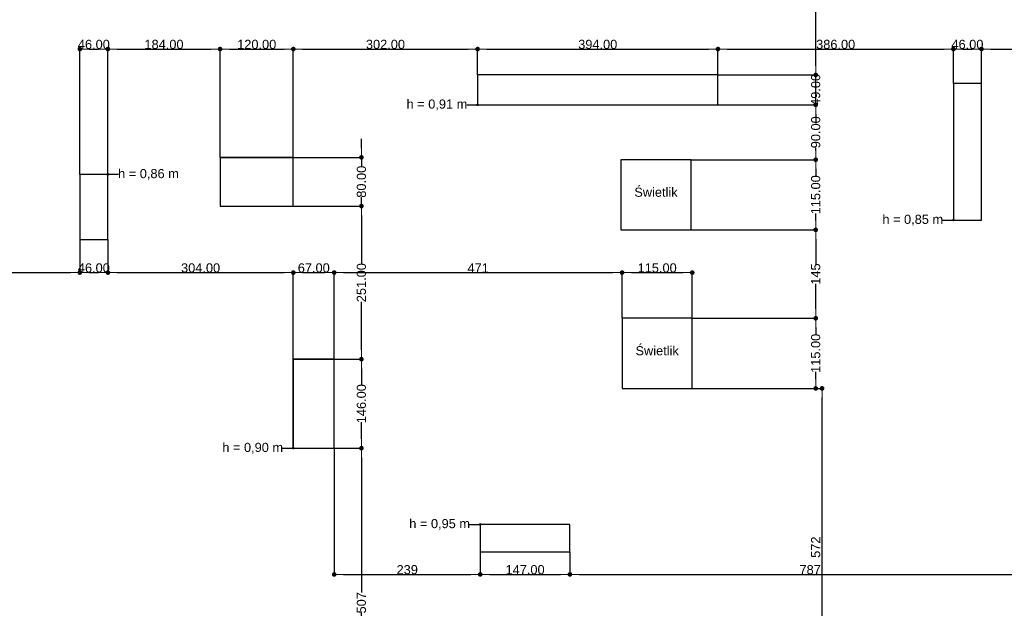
# Model space of a CAD drawing. Header units: millimetres. Extents: x -175445 to -20415, y -559200 to 231527.
# Tile 82 of 256: x -110521 to -94381, y -239419 to -229765. Entities that reach past the tile are written whole.
import ezdxf

# ---------------------------------------------------------------- set-up
doc = ezdxf.new("R2010")
doc.units = ezdxf.units.MM
doc.header["$MEASUREMENT"] = 0
doc.linetypes.add('Wipeout_Contour', pattern=[1000, 0, -1000])
for name, color, linetype in [('Linia', 7, 'Continuous'), ('Słup', 7, 'Continuous'), ('Tekst', 7, 'Continuous'), ('Wymiary', 9, 'Continuous')]:
    doc.layers.add(name, color=color, linetype=linetype)
doc.styles.add('Arial', font='txt')
doc.styles.add('Times new roman', font='txt')
doc.dimstyles.new('GENERATED_STYLE__1', dxfattribs={"dimtxt": 150, "dimasz": 152, "dimexe": 0.18, "dimexo": 0, "dimgap": 0.09, "dimtad": 1, "dimtih": 1, "dimtoh": 1, "dimlfac": 0.1, "dimzin": 0, "dimdsep": 46, "dimtxsty": 'Arial', "dimblk": 'ARROWHEAD_11', "dimblk1": 'ARROWHEAD_11', "dimblk2": 'ARROWHEAD_11', "dimcen": 0.09, "dimclrd": 256, "dimclre": 256, "dimclrt": 256, "dimazin": 0, "dimtfac": 1, "dimtdec": 4, "dimtmove": 0, "dimatfit": 3, "dimfxl": 1, "dimtolj": 1, "dimtzin": 0, "dimarcsym": 0})
doc.dimstyles.new('GENERATED_STYLE__2', dxfattribs={"dimtxt": 150, "dimasz": 152, "dimexe": 0.18, "dimexo": 0, "dimgap": 0.09, "dimtad": 1, "dimlfac": 0.1, "dimzin": 0, "dimdsep": 46, "dimtxsty": 'Arial', "dimblk": 'ARROWHEAD_11', "dimblk1": 'ARROWHEAD_11', "dimblk2": 'ARROWHEAD_11', "dimcen": 0.09, "dimclrd": 256, "dimclre": 256, "dimclrt": 256, "dimazin": 0, "dimtfac": 1, "dimtdec": 4, "dimtmove": 0, "dimatfit": 3, "dimfxl": 1, "dimtolj": 1, "dimtzin": 0, "dimarcsym": 0})
doc.dimstyles.new('GENERATED_STYLE__3', dxfattribs={"dimtxt": 150, "dimasz": 152, "dimexe": 0.18, "dimexo": 0, "dimgap": 0.09, "dimtad": 1, "dimlfac": 0.1, "dimzin": 0, "dimdsep": 46, "dimtxsty": 'Arial', "dimblk": 'ARROWHEAD_11', "dimblk1": 'ARROWHEAD_11', "dimblk2": 'ARROWHEAD_11', "dimcen": 0.09, "dimclrd": 114, "dimclre": 114, "dimclrt": 114, "dimazin": 0, "dimtfac": 1, "dimtdec": 4, "dimtmove": 2, "dimatfit": 3, "dimfxl": 1, "dimtolj": 1, "dimtzin": 0, "dimarcsym": 0})

# ---------------------------------------------------------------- blocks, each defined once
blk = doc.blocks.new('ARROWHEAD_11')
at = {"color": 0, "linetype": 'Continuous', "lineweight": 0}
blk.add_line((0, 0), (-1, 0), dxfattribs=at)
at = {"color": 0, "linetype": 'Continuous', "lineweight": 0, "const_width": 0.25, "flags": 128}
blk.add_lwpolyline([(-0.125, 0, 1), (0.125, 0, 1)], format="xyb", close=True, dxfattribs=at)
blk = doc.blocks.new('*D4026')
at = {"layer": 'Defpoints', "color": 0}
for p in [(-105365, -236793), (-102971, -238492), (-102971, -238863)]:
    blk.add_point(p, dxfattribs=at)
at = {"layer": 'Wymiary', "lineweight": -2}
for p, q in [((-105365, -236793), (-105365, -238863)), ((-102971, -238492), (-102971, -238863)), ((-105213, -238863), (-103123, -238863))]:
    blk.add_line(p, q, dxfattribs=at)
at = {"layer": 'Wymiary', "lineweight": -2, "xscale": 152, "yscale": 152, "zscale": 152, "rotation": 180}
blk.add_blockref('ARROWHEAD_11', (-105365, -238863), dxfattribs=at)
at = {"layer": 'Wymiary', "lineweight": -2, "xscale": 152, "yscale": 152, "zscale": 152}
blk.add_blockref('ARROWHEAD_11', (-102971, -238863), dxfattribs=at)
at = {"layer": 'Wymiary', "lineweight": 13, "insert": (-104168, -238786), "char_height": 150, "attachment_point": 5, "style": 'Arial'}
blk.add_mtext('\\A1;239', dxfattribs=at)
blk = doc.blocks.new('*D4027')
at = {"layer": 'Defpoints', "color": 0}
for p in [(-102971, -238492), (-101501, -238492), (-101501, -238863)]:
    blk.add_point(p, dxfattribs=at)
at = {"layer": 'Wymiary', "lineweight": -2}
for p, q in [((-102971, -238492), (-102971, -238863)), ((-101501, -238492), (-101501, -238863)), ((-102819, -238863), (-101653, -238863))]:
    blk.add_line(p, q, dxfattribs=at)
at = {"layer": 'Wymiary', "lineweight": -2, "xscale": 152, "yscale": 152, "zscale": 152, "rotation": 180}
blk.add_blockref('ARROWHEAD_11', (-102971, -238863), dxfattribs=at)
at = {"layer": 'Wymiary', "lineweight": -2, "xscale": 152, "yscale": 152, "zscale": 152}
blk.add_blockref('ARROWHEAD_11', (-101501, -238863), dxfattribs=at)
at = {"layer": 'Wymiary', "lineweight": 13, "insert": (-102236, -238786), "char_height": 150, "attachment_point": 5, "style": 'Arial'}
blk.add_mtext('\\A1;147.00', dxfattribs=at)
blk = doc.blocks.new('*D4028')
at = {"layer": 'Defpoints', "color": 0}
for p in [(-93625, -237942), (-101501, -238492), (-93625, -238863)]:
    blk.add_point(p, dxfattribs=at)
at = {"layer": 'Wymiary', "lineweight": -2}
for p, q in [((-93625, -237942), (-93625, -238863)), ((-101501, -238492), (-101501, -238863)), ((-101349, -238863), (-93777, -238863))]:
    blk.add_line(p, q, dxfattribs=at)
at = {"layer": 'Wymiary', "lineweight": -2, "xscale": 152, "yscale": 152, "zscale": 152, "rotation": 180}
blk.add_blockref('ARROWHEAD_11', (-101501, -238863), dxfattribs=at)
at = {"layer": 'Wymiary', "lineweight": -2, "xscale": 152, "yscale": 152, "zscale": 152}
blk.add_blockref('ARROWHEAD_11', (-93625, -238863), dxfattribs=at)
at = {"layer": 'Wymiary', "lineweight": 13, "insert": (-97563, -238786), "char_height": 150, "attachment_point": 5, "style": 'Arial'}
blk.add_mtext('\\A1;787', dxfattribs=at)
blk = doc.blocks.new('*D4041')
at = {"layer": 'Defpoints', "color": 0}
for p in [(-106035, -236793), (-104919, -236793), (-106165, -241862)]:
    blk.add_point(p, dxfattribs=at)
at = {"layer": 'Wymiary', "lineweight": -2}
for p, q in [((-106035, -236793), (-104919, -236793)), ((-104919, -236945), (-104919, -239162)), ((-104919, -241710), (-104919, -239493)), ((-106165, -241862), (-104919, -241862))]:
    blk.add_line(p, q, dxfattribs=at)
at = {"layer": 'Wymiary', "lineweight": -2, "xscale": 152, "yscale": 152, "zscale": 152}
for p, rotation in [((-104919, -236793), 90), ((-104919, -241862), 270)]:
    blk.add_blockref('ARROWHEAD_11', p, dxfattribs=dict(at, rotation=rotation))
at = {"layer": 'Wymiary', "lineweight": 13, "insert": (-104919, -239328), "char_height": 150, "attachment_point": 5, "rotation": 90, "style": 'Arial'}
blk.add_mtext('\\A1;507', dxfattribs=at)
blk = doc.blocks.new('*D4042')
at = {"layer": 'Defpoints', "color": 0}
for p in [(-106035, -235333), (-104919, -235333), (-106035, -236793)]:
    blk.add_point(p, dxfattribs=at)
at = {"layer": 'Wymiary', "lineweight": -2}
for p, q in [((-106035, -235333), (-104919, -235333)), ((-104919, -235485), (-104919, -235759)), ((-104919, -236641), (-104919, -236367)), ((-106035, -236793), (-104919, -236793))]:
    blk.add_line(p, q, dxfattribs=at)
at = {"layer": 'Wymiary', "lineweight": -2, "xscale": 152, "yscale": 152, "zscale": 152}
for p, rotation in [((-104919, -235333), 90), ((-104919, -236793), 270)]:
    blk.add_blockref('ARROWHEAD_11', p, dxfattribs=dict(at, rotation=rotation))
at = {"layer": 'Wymiary', "lineweight": 13, "insert": (-104919, -236063), "char_height": 150, "attachment_point": 5, "rotation": 90, "style": 'Arial'}
blk.add_mtext('\\A1;146.00', dxfattribs=at)
blk = doc.blocks.new('*D4043')
at = {"layer": 'Defpoints', "color": 0}
for p in [(-107235, -232823), (-104919, -232823), (-106035, -235333)]:
    blk.add_point(p, dxfattribs=at)
at = {"layer": 'Wymiary', "lineweight": -2}
for p, q in [((-107235, -232823), (-104919, -232823)), ((-104919, -232975), (-104919, -233765)), ((-104919, -235181), (-104919, -234390)), ((-106035, -235333), (-104919, -235333))]:
    blk.add_line(p, q, dxfattribs=at)
at = {"layer": 'Wymiary', "lineweight": -2, "xscale": 152, "yscale": 152, "zscale": 152}
for p, rotation in [((-104919, -232823), 90), ((-104919, -235333), 270)]:
    blk.add_blockref('ARROWHEAD_11', p, dxfattribs=dict(at, rotation=rotation))
at = {"layer": 'Wymiary', "lineweight": 13, "insert": (-104919, -234078), "char_height": 150, "attachment_point": 5, "rotation": 90, "style": 'Arial'}
blk.add_mtext('\\A1;251.00', dxfattribs=at)
blk = doc.blocks.new('*D4044')
at = {"layer": 'Defpoints', "color": 0}
for p in [(-107235, -232023), (-104919, -232023), (-107235, -232823)]:
    blk.add_point(p, dxfattribs=at)
at = {"layer": 'Wymiary', "lineweight": -2}
for p, q in [((-104919, -231871), (-104919, -231719)), ((-107235, -232023), (-104919, -232023)), ((-104919, -232023), (-104919, -232170)), ((-104919, -232823), (-104919, -232676)), ((-107235, -232823), (-104919, -232823)), ((-104919, -232975), (-104919, -233127))]:
    blk.add_line(p, q, dxfattribs=at)
at = {"layer": 'Wymiary', "lineweight": -2, "xscale": 152, "yscale": 152, "zscale": 152}
for p, rotation in [((-104919, -232023), 270), ((-104919, -232823), 90)]:
    blk.add_blockref('ARROWHEAD_11', p, dxfattribs=dict(at, rotation=rotation))
at = {"layer": 'Wymiary', "lineweight": 13, "insert": (-104919, -232423), "char_height": 150, "attachment_point": 5, "rotation": 90, "style": 'Arial'}
blk.add_mtext('\\A1;80.00', dxfattribs=at)
blk = doc.blocks.new('*D4049')
at = {"layer": 'Defpoints', "color": 0}
for p in [(-99496, -235812), (-97367, -235812), (-99575, -241532)]:
    blk.add_point(p, dxfattribs=at)
at = {"layer": 'Wymiary', "color": 114, "lineweight": -2}
for p, q in [((-99496, -235812), (-97366, -235812)), ((-97367, -241380), (-97367, -235964)), ((-99575, -241532), (-97366, -241532))]:
    blk.add_line(p, q, dxfattribs=at)
at = {"layer": 'Wymiary', "color": 114, "lineweight": -2, "xscale": 152, "yscale": 152, "zscale": 152}
for p, rotation in [((-97367, -235812), 90), ((-97367, -241532), 270)]:
    blk.add_blockref('ARROWHEAD_11', p, dxfattribs=dict(at, rotation=rotation))
at = {"layer": 'Wymiary', "color": 114, "lineweight": 13, "insert": (-97472, -238416), "char_height": 150, "attachment_point": 5, "rotation": 90, "style": 'Arial'}
blk.add_mtext('\\A1;572', dxfattribs=at)
blk = doc.blocks.new('*D4050')
at = {"layer": 'Defpoints', "color": 0}
for p in [(-99496, -234662), (-97472, -234662), (-99496, -235812)]:
    blk.add_point(p, dxfattribs=at)
at = {"layer": 'Wymiary', "lineweight": -2}
for p, q in [((-99496, -234662), (-97471, -234662)), ((-97472, -234814), (-97472, -234933)), ((-97472, -235660), (-97472, -235542)), ((-99496, -235812), (-97471, -235812))]:
    blk.add_line(p, q, dxfattribs=at)
at = {"layer": 'Wymiary', "lineweight": -2, "xscale": 152, "yscale": 152, "zscale": 152}
for p, rotation in [((-97472, -234662), 90), ((-97472, -235812), 270)]:
    blk.add_blockref('ARROWHEAD_11', p, dxfattribs=dict(at, rotation=rotation))
at = {"layer": 'Wymiary', "lineweight": 13, "insert": (-97472, -235237), "char_height": 150, "attachment_point": 5, "rotation": 90, "style": 'Arial'}
blk.add_mtext('\\A1;115.00', dxfattribs=at)
blk = doc.blocks.new('*D4051')
at = {"layer": 'Defpoints', "color": 0}
for p in [(-99515, -233212), (-97472, -233212), (-99496, -234662)]:
    blk.add_point(p, dxfattribs=at)
at = {"layer": 'Wymiary', "lineweight": -2}
for p, q in [((-99515, -233212), (-97471, -233212)), ((-97472, -233364), (-97472, -233778)), ((-97472, -234510), (-97472, -234097)), ((-99496, -234662), (-97471, -234662))]:
    blk.add_line(p, q, dxfattribs=at)
at = {"layer": 'Wymiary', "lineweight": -2, "xscale": 152, "yscale": 152, "zscale": 152}
for p, rotation in [((-97472, -233212), 90), ((-97472, -234662), 270)]:
    blk.add_blockref('ARROWHEAD_11', p, dxfattribs=dict(at, rotation=rotation))
at = {"layer": 'Wymiary', "lineweight": 13, "insert": (-97472, -233937), "char_height": 150, "attachment_point": 5, "rotation": 90, "style": 'Arial'}
blk.add_mtext('\\A1;145', dxfattribs=at)
blk = doc.blocks.new('*D4052')
at = {"layer": 'Defpoints', "color": 0}
for p in [(-99515, -232062), (-97472, -232062), (-99515, -233212)]:
    blk.add_point(p, dxfattribs=at)
at = {"layer": 'Wymiary', "lineweight": -2}
for p, q in [((-99515, -232062), (-97471, -232062)), ((-97472, -232214), (-97472, -232333)), ((-97472, -233060), (-97472, -232942)), ((-99515, -233212), (-97471, -233212))]:
    blk.add_line(p, q, dxfattribs=at)
at = {"layer": 'Wymiary', "lineweight": -2, "xscale": 152, "yscale": 152, "zscale": 152}
for p, rotation in [((-97472, -232062), 90), ((-97472, -233212), 270)]:
    blk.add_blockref('ARROWHEAD_11', p, dxfattribs=dict(at, rotation=rotation))
at = {"layer": 'Wymiary', "lineweight": 13, "insert": (-97472, -232637), "char_height": 150, "attachment_point": 5, "rotation": 90, "style": 'Arial'}
blk.add_mtext('\\A1;115.00', dxfattribs=at)
blk = doc.blocks.new('*D4053')
at = {"layer": 'Defpoints', "color": 0}
for p in [(-99075, -231162), (-97472, -231162), (-99515, -232062)]:
    blk.add_point(p, dxfattribs=at)
at = {"layer": 'Wymiary', "lineweight": -2}
for p, q in [((-99075, -231162), (-97471, -231162)), ((-97472, -231314), (-97472, -231360)), ((-97472, -231910), (-97472, -231865)), ((-99515, -232062), (-97471, -232062))]:
    blk.add_line(p, q, dxfattribs=at)
at = {"layer": 'Wymiary', "lineweight": -2, "xscale": 152, "yscale": 152, "zscale": 152}
for p, rotation in [((-97472, -231162), 90), ((-97472, -232062), 270)]:
    blk.add_blockref('ARROWHEAD_11', p, dxfattribs=dict(at, rotation=rotation))
at = {"layer": 'Wymiary', "lineweight": 13, "insert": (-97472, -231612), "char_height": 150, "attachment_point": 5, "rotation": 90, "style": 'Arial'}
blk.add_mtext('\\A1;90.00', dxfattribs=at)
blk = doc.blocks.new('*D4054')
at = {"layer": 'Defpoints', "color": 0}
for p in [(-99075, -230672), (-97472, -230672), (-99075, -231162)]:
    blk.add_point(p, dxfattribs=at)
at = {"layer": 'Wymiary', "lineweight": -2}
for p, q in [((-97472, -230520), (-97472, -230368)), ((-99075, -230672), (-97471, -230672)), ((-97472, -231162), (-97472, -230672)), ((-99075, -231162), (-97471, -231162)), ((-97472, -231314), (-97472, -231466))]:
    blk.add_line(p, q, dxfattribs=at)
at = {"layer": 'Wymiary', "lineweight": -2, "xscale": 152, "yscale": 152, "zscale": 152}
for p, rotation in [((-97472, -230672), 270), ((-97472, -231162), 90)]:
    blk.add_blockref('ARROWHEAD_11', p, dxfattribs=dict(at, rotation=rotation))
at = {"layer": 'Wymiary', "lineweight": 13, "insert": (-97472, -230917), "char_height": 150, "attachment_point": 5, "rotation": 90, "style": 'Arial'}
blk.add_mtext('\\A1;49.00', dxfattribs=at)
blk = doc.blocks.new('*D4055')
at = {"layer": 'Defpoints', "color": 0}
for p in [(-97472, -224709), (-97337, -224709), (-99075, -230672)]:
    blk.add_point(p, dxfattribs=at)
at = {"layer": 'Wymiary', "lineweight": -2}
for p, q in [((-97337, -224709), (-97472, -224709)), ((-97472, -224861), (-97472, -227525)), ((-97472, -230520), (-97472, -227857)), ((-99075, -230672), (-97471, -230672))]:
    blk.add_line(p, q, dxfattribs=at)
at = {"layer": 'Wymiary', "lineweight": -2, "xscale": 152, "yscale": 152, "zscale": 152}
for p, rotation in [((-97472, -224709), 90), ((-97472, -230672), 270)]:
    blk.add_blockref('ARROWHEAD_11', p, dxfattribs=dict(at, rotation=rotation))
at = {"layer": 'Wymiary', "lineweight": 13, "insert": (-97472, -227691), "char_height": 150, "attachment_point": 5, "rotation": 90, "style": 'Arial'}
blk.add_mtext('\\A1;596', dxfattribs=at)
blk = doc.blocks.new('*D4073')
at = {"layer": 'Defpoints', "color": 0}
for p in [(-109075, -230247), (-109535, -232302), (-109075, -232302)]:
    blk.add_point(p, dxfattribs=at)
at = {"layer": 'Wymiary', "lineweight": -2}
for p, q in [((-109535, -232302), (-109535, -230247)), ((-109383, -230247), (-109227, -230247)), ((-109075, -232302), (-109075, -230247))]:
    blk.add_line(p, q, dxfattribs=at)
at = {"layer": 'Wymiary', "lineweight": -2, "xscale": 152, "yscale": 152, "zscale": 152, "rotation": 180}
blk.add_blockref('ARROWHEAD_11', (-109535, -230247), dxfattribs=at)
at = {"layer": 'Wymiary', "lineweight": -2, "xscale": 152, "yscale": 152, "zscale": 152}
blk.add_blockref('ARROWHEAD_11', (-109075, -230247), dxfattribs=at)
at = {"layer": 'Wymiary', "lineweight": 13, "insert": (-109305, -230171), "char_height": 150, "attachment_point": 5, "style": 'Arial'}
blk.add_mtext('\\A1;46.00', dxfattribs=at)
blk = doc.blocks.new('*D4074')
at = {"layer": 'Defpoints', "color": 0}
for p in [(-107235, -230247), (-107235, -232023), (-109075, -232302)]:
    blk.add_point(p, dxfattribs=at)
at = {"layer": 'Wymiary', "lineweight": -2}
for p, q in [((-109075, -232302), (-109075, -230247)), ((-108923, -230247), (-107387, -230247)), ((-107235, -232023), (-107235, -230247))]:
    blk.add_line(p, q, dxfattribs=at)
at = {"layer": 'Wymiary', "lineweight": -2, "xscale": 152, "yscale": 152, "zscale": 152, "rotation": 180}
blk.add_blockref('ARROWHEAD_11', (-109075, -230247), dxfattribs=at)
at = {"layer": 'Wymiary', "lineweight": -2, "xscale": 152, "yscale": 152, "zscale": 152}
blk.add_blockref('ARROWHEAD_11', (-107235, -230247), dxfattribs=at)
at = {"layer": 'Wymiary', "lineweight": 13, "insert": (-108155, -230171), "char_height": 150, "attachment_point": 5, "style": 'Arial'}
blk.add_mtext('\\A1;184.00', dxfattribs=at)
blk = doc.blocks.new('*D4075')
at = {"layer": 'Defpoints', "color": 0}
for p in [(-106035, -230247), (-107235, -232023), (-106035, -232023)]:
    blk.add_point(p, dxfattribs=at)
at = {"layer": 'Wymiary', "lineweight": -2}
for p, q in [((-107235, -232023), (-107235, -230247)), ((-107083, -230247), (-106187, -230247)), ((-106035, -232023), (-106035, -230247))]:
    blk.add_line(p, q, dxfattribs=at)
at = {"layer": 'Wymiary', "lineweight": -2, "xscale": 152, "yscale": 152, "zscale": 152, "rotation": 180}
blk.add_blockref('ARROWHEAD_11', (-107235, -230247), dxfattribs=at)
at = {"layer": 'Wymiary', "lineweight": -2, "xscale": 152, "yscale": 152, "zscale": 152}
blk.add_blockref('ARROWHEAD_11', (-106035, -230247), dxfattribs=at)
at = {"layer": 'Wymiary', "lineweight": 13, "insert": (-106635, -230171), "char_height": 150, "attachment_point": 5, "style": 'Arial'}
blk.add_mtext('\\A1;120.00', dxfattribs=at)
blk = doc.blocks.new('*D4076')
at = {"layer": 'Defpoints', "color": 0}
for p in [(-103015, -230247), (-103015, -230672), (-106035, -232023)]:
    blk.add_point(p, dxfattribs=at)
at = {"layer": 'Wymiary', "lineweight": -2}
for p, q in [((-106035, -232023), (-106035, -230247)), ((-105883, -230247), (-103167, -230247)), ((-103015, -230672), (-103015, -230247))]:
    blk.add_line(p, q, dxfattribs=at)
at = {"layer": 'Wymiary', "lineweight": -2, "xscale": 152, "yscale": 152, "zscale": 152, "rotation": 180}
blk.add_blockref('ARROWHEAD_11', (-106035, -230247), dxfattribs=at)
at = {"layer": 'Wymiary', "lineweight": -2, "xscale": 152, "yscale": 152, "zscale": 152}
blk.add_blockref('ARROWHEAD_11', (-103015, -230247), dxfattribs=at)
at = {"layer": 'Wymiary', "lineweight": 13, "insert": (-104525, -230171), "char_height": 150, "attachment_point": 5, "style": 'Arial'}
blk.add_mtext('\\A1;302.00', dxfattribs=at)
blk = doc.blocks.new('*D4077')
at = {"layer": 'Defpoints', "color": 0}
for p in [(-99075, -230247), (-103015, -230672), (-99075, -230672)]:
    blk.add_point(p, dxfattribs=at)
at = {"layer": 'Wymiary', "lineweight": -2}
for p, q in [((-103015, -230672), (-103015, -230247)), ((-102863, -230247), (-99227, -230247)), ((-99075, -230672), (-99075, -230247))]:
    blk.add_line(p, q, dxfattribs=at)
at = {"layer": 'Wymiary', "lineweight": -2, "xscale": 152, "yscale": 152, "zscale": 152, "rotation": 180}
blk.add_blockref('ARROWHEAD_11', (-103015, -230247), dxfattribs=at)
at = {"layer": 'Wymiary', "lineweight": -2, "xscale": 152, "yscale": 152, "zscale": 152}
blk.add_blockref('ARROWHEAD_11', (-99075, -230247), dxfattribs=at)
at = {"layer": 'Wymiary', "lineweight": 13, "insert": (-101045, -230171), "char_height": 150, "attachment_point": 5, "style": 'Arial'}
blk.add_mtext('\\A1;394.00', dxfattribs=at)
blk = doc.blocks.new('*D4078')
at = {"layer": 'Defpoints', "color": 0}
for p in [(-95215, -230247), (-99075, -230672), (-95215, -230812)]:
    blk.add_point(p, dxfattribs=at)
at = {"layer": 'Wymiary', "lineweight": -2}
for p, q in [((-99075, -230672), (-99075, -230247)), ((-98923, -230247), (-95367, -230247)), ((-95215, -230812), (-95215, -230247))]:
    blk.add_line(p, q, dxfattribs=at)
at = {"layer": 'Wymiary', "lineweight": -2, "xscale": 152, "yscale": 152, "zscale": 152, "rotation": 180}
blk.add_blockref('ARROWHEAD_11', (-99075, -230247), dxfattribs=at)
at = {"layer": 'Wymiary', "lineweight": -2, "xscale": 152, "yscale": 152, "zscale": 152}
blk.add_blockref('ARROWHEAD_11', (-95215, -230247), dxfattribs=at)
at = {"layer": 'Wymiary', "lineweight": 13, "insert": (-97145, -230171), "char_height": 150, "attachment_point": 5, "style": 'Arial'}
blk.add_mtext('\\A1;386.00', dxfattribs=at)
blk = doc.blocks.new('*D4079')
at = {"layer": 'Defpoints', "color": 0}
for p in [(-94755, -230247), (-95215, -230812), (-94755, -230812)]:
    blk.add_point(p, dxfattribs=at)
at = {"layer": 'Wymiary', "lineweight": -2}
for p, q in [((-95215, -230812), (-95215, -230247)), ((-95063, -230247), (-94907, -230247)), ((-94755, -230812), (-94755, -230247))]:
    blk.add_line(p, q, dxfattribs=at)
at = {"layer": 'Wymiary', "lineweight": -2, "xscale": 152, "yscale": 152, "zscale": 152, "rotation": 180}
blk.add_blockref('ARROWHEAD_11', (-95215, -230247), dxfattribs=at)
at = {"layer": 'Wymiary', "lineweight": -2, "xscale": 152, "yscale": 152, "zscale": 152}
blk.add_blockref('ARROWHEAD_11', (-94755, -230247), dxfattribs=at)
at = {"layer": 'Wymiary', "lineweight": 13, "insert": (-94985, -230171), "char_height": 150, "attachment_point": 5, "style": 'Arial'}
blk.add_mtext('\\A1;46.00', dxfattribs=at)
blk = doc.blocks.new('*D4080')
at = {"layer": 'Defpoints', "color": 0}
for p in [(-92915, -230247), (-92915, -230712), (-94755, -230812)]:
    blk.add_point(p, dxfattribs=at)
at = {"layer": 'Wymiary', "lineweight": -2}
for p, q in [((-94755, -230812), (-94755, -230247)), ((-94603, -230247), (-93067, -230247)), ((-92915, -230712), (-92915, -230247))]:
    blk.add_line(p, q, dxfattribs=at)
at = {"layer": 'Wymiary', "lineweight": -2, "xscale": 152, "yscale": 152, "zscale": 152, "rotation": 180}
blk.add_blockref('ARROWHEAD_11', (-94755, -230247), dxfattribs=at)
at = {"layer": 'Wymiary', "lineweight": -2, "xscale": 152, "yscale": 152, "zscale": 152}
blk.add_blockref('ARROWHEAD_11', (-92915, -230247), dxfattribs=at)
at = {"layer": 'Wymiary', "lineweight": 13, "insert": (-93835, -230171), "char_height": 150, "attachment_point": 5, "style": 'Arial'}
blk.add_mtext('\\A1;184.00', dxfattribs=at)
blk = doc.blocks.new('*D4094')
at = {"layer": 'Defpoints', "color": 0}
for p in [(-156154, -232008), (-69175, -241777), (-69175, -249034)]:
    blk.add_point(p, dxfattribs=at)
at = {"layer": 'Wymiary', "lineweight": -2}
for p, q in [((-156154, -232008), (-156154, -249034)), ((-69175, -241777), (-69175, -249034)), ((-156002, -249034), (-69327, -249034))]:
    blk.add_line(p, q, dxfattribs=at)
at = {"layer": 'Wymiary', "lineweight": -2, "xscale": 152, "yscale": 152, "zscale": 152, "rotation": 180}
blk.add_blockref('ARROWHEAD_11', (-156154, -249034), dxfattribs=at)
at = {"layer": 'Wymiary', "lineweight": -2, "xscale": 152, "yscale": 152, "zscale": 152}
blk.add_blockref('ARROWHEAD_11', (-69175, -249034), dxfattribs=at)
at = {"layer": 'Wymiary', "lineweight": 13, "insert": (-112665, -248957), "char_height": 150, "attachment_point": 5, "style": 'Arial'}
blk.add_mtext('\\A1;8697', dxfattribs=at)
blk = doc.blocks.new('*D4104')
at = {"layer": 'Defpoints', "color": 0}
for p in [(-109535, -233372), (-109535, -233913), (-112535, -234538)]:
    blk.add_point(p, dxfattribs=at)
at = {"layer": 'Wymiary', "lineweight": -2}
for p, q in [((-109535, -233372), (-109535, -233914)), ((-112535, -234538), (-112535, -233913)), ((-112383, -233913), (-109687, -233913))]:
    blk.add_line(p, q, dxfattribs=at)
at = {"layer": 'Wymiary', "lineweight": -2, "xscale": 152, "yscale": 152, "zscale": 152, "rotation": 180}
blk.add_blockref('ARROWHEAD_11', (-112535, -233913), dxfattribs=at)
at = {"layer": 'Wymiary', "lineweight": -2, "xscale": 152, "yscale": 152, "zscale": 152}
blk.add_blockref('ARROWHEAD_11', (-109535, -233913), dxfattribs=at)
at = {"layer": 'Wymiary', "lineweight": 13, "insert": (-111035, -233837), "char_height": 150, "attachment_point": 5, "style": 'Arial'}
blk.add_mtext('\\A1;300.00', dxfattribs=at)
blk = doc.blocks.new('*D4105')
at = {"layer": 'Defpoints', "color": 0}
for p in [(-109535, -233372), (-109075, -233372), (-109075, -233913)]:
    blk.add_point(p, dxfattribs=at)
at = {"layer": 'Wymiary', "lineweight": -2}
for p, q in [((-109535, -233372), (-109535, -233914)), ((-109075, -233372), (-109075, -233914)), ((-109383, -233913), (-109227, -233913))]:
    blk.add_line(p, q, dxfattribs=at)
at = {"layer": 'Wymiary', "lineweight": -2, "xscale": 152, "yscale": 152, "zscale": 152, "rotation": 180}
blk.add_blockref('ARROWHEAD_11', (-109535, -233913), dxfattribs=at)
at = {"layer": 'Wymiary', "lineweight": -2, "xscale": 152, "yscale": 152, "zscale": 152}
blk.add_blockref('ARROWHEAD_11', (-109075, -233913), dxfattribs=at)
at = {"layer": 'Wymiary', "lineweight": 13, "insert": (-109305, -233837), "char_height": 150, "attachment_point": 5, "style": 'Arial'}
blk.add_mtext('\\A1;46.00', dxfattribs=at)
blk = doc.blocks.new('*D4106')
at = {"layer": 'Defpoints', "color": 0}
for p in [(-109075, -233372), (-106035, -233913), (-106035, -236793)]:
    blk.add_point(p, dxfattribs=at)
at = {"layer": 'Wymiary', "lineweight": -2}
for p, q in [((-109075, -233372), (-109075, -233914)), ((-108923, -233913), (-106187, -233913)), ((-106035, -236793), (-106035, -233913))]:
    blk.add_line(p, q, dxfattribs=at)
at = {"layer": 'Wymiary', "lineweight": -2, "xscale": 152, "yscale": 152, "zscale": 152, "rotation": 180}
blk.add_blockref('ARROWHEAD_11', (-109075, -233913), dxfattribs=at)
at = {"layer": 'Wymiary', "lineweight": -2, "xscale": 152, "yscale": 152, "zscale": 152}
blk.add_blockref('ARROWHEAD_11', (-106035, -233913), dxfattribs=at)
at = {"layer": 'Wymiary', "lineweight": 13, "insert": (-107555, -233837), "char_height": 150, "attachment_point": 5, "style": 'Arial'}
blk.add_mtext('\\A1;304.00', dxfattribs=at)
blk = doc.blocks.new('*D4107')
at = {"layer": 'Defpoints', "color": 0}
for p in [(-105365, -233913), (-106035, -236793), (-105365, -236793)]:
    blk.add_point(p, dxfattribs=at)
at = {"layer": 'Wymiary', "lineweight": -2}
for p, q in [((-106035, -236793), (-106035, -233913)), ((-105883, -233913), (-105517, -233913)), ((-105365, -236793), (-105365, -233913))]:
    blk.add_line(p, q, dxfattribs=at)
at = {"layer": 'Wymiary', "lineweight": -2, "xscale": 152, "yscale": 152, "zscale": 152, "rotation": 180}
blk.add_blockref('ARROWHEAD_11', (-106035, -233913), dxfattribs=at)
at = {"layer": 'Wymiary', "lineweight": -2, "xscale": 152, "yscale": 152, "zscale": 152}
blk.add_blockref('ARROWHEAD_11', (-105365, -233913), dxfattribs=at)
at = {"layer": 'Wymiary', "lineweight": 13, "insert": (-105700, -233837), "char_height": 150, "attachment_point": 5, "style": 'Arial'}
blk.add_mtext('\\A1;67.00', dxfattribs=at)
blk = doc.blocks.new('*D4108')
at = {"layer": 'Defpoints', "color": 0}
for p in [(-100646, -233913), (-100646, -234662), (-105365, -236793)]:
    blk.add_point(p, dxfattribs=at)
at = {"layer": 'Wymiary', "lineweight": -2}
for p, q in [((-105365, -236793), (-105365, -233913)), ((-105213, -233913), (-100798, -233913)), ((-100646, -234662), (-100646, -233913))]:
    blk.add_line(p, q, dxfattribs=at)
at = {"layer": 'Wymiary', "lineweight": -2, "xscale": 152, "yscale": 152, "zscale": 152, "rotation": 180}
blk.add_blockref('ARROWHEAD_11', (-105365, -233913), dxfattribs=at)
at = {"layer": 'Wymiary', "lineweight": -2, "xscale": 152, "yscale": 152, "zscale": 152}
blk.add_blockref('ARROWHEAD_11', (-100646, -233913), dxfattribs=at)
at = {"layer": 'Wymiary', "lineweight": 13, "insert": (-103006, -233838), "char_height": 150, "attachment_point": 5, "style": 'Arial'}
blk.add_mtext('\\A1;471', dxfattribs=at)
blk = doc.blocks.new('*D4109')
at = {"layer": 'Defpoints', "color": 0}
for p in [(-99496, -233913), (-100646, -234662), (-99496, -234662)]:
    blk.add_point(p, dxfattribs=at)
at = {"layer": 'Wymiary', "lineweight": -2}
for p, q in [((-100646, -234662), (-100646, -233913)), ((-100494, -233913), (-99648, -233913)), ((-99496, -234662), (-99496, -233913))]:
    blk.add_line(p, q, dxfattribs=at)
at = {"layer": 'Wymiary', "lineweight": -2, "xscale": 152, "yscale": 152, "zscale": 152, "rotation": 180}
blk.add_blockref('ARROWHEAD_11', (-100646, -233913), dxfattribs=at)
at = {"layer": 'Wymiary', "lineweight": -2, "xscale": 152, "yscale": 152, "zscale": 152}
blk.add_blockref('ARROWHEAD_11', (-99496, -233913), dxfattribs=at)
at = {"layer": 'Wymiary', "lineweight": 13, "insert": (-100071, -233837), "char_height": 150, "attachment_point": 5, "style": 'Arial'}
blk.add_mtext('\\A1;115.00', dxfattribs=at)

msp = doc.modelspace()

# ---------------------------------------------------------------- texts
at = {"layer": 'Tekst', "color": 253, "char_height": 150, "attachment_point": 2, "style": 'Times new roman'}
for s, insert in [('\\A1;{\\fArial|b0|i0|c0|p38;h = 0,91 m}', (-103681.2, -231074.2)), ('\\A1;{\\fArial|b0|i0|c0|p38;h = 0,86 m}', (-108409.752, -232214.2)), ('\\A1;{\\fArial|b0|i0|c0|p38;h = 0,85 m}', (-95881.202, -232964.2)), ('\\A1;{\\fArial|b0|i0|c0|p38;h = 0,90 m}', (-106701.2, -236704.558)), ('\\A1;{\\fArial|b0|i0|c0|p38;h = 0,95 m}', (-103636.542, -237954.2))]:
    msp.add_mtext(s, dxfattribs=dict(at, insert=insert))

# ---------------------------------------------------------------- wipeouts: each hides what was drawn before it
at = {"color": 253, "linetype": 'Wipeout_Contour', "lineweight": 0, "ltscale": 417137.581815}
msp.add_wipeout([(-103015.476, -230672.5), (-103015.476, -231162.5), (-99075.476, -231162.5), (-99075.476, -230672.5)], dxfattribs=at).dxf.layer = 'Słup'
at = {"color": 253, "linetype": 'Wipeout_Contour', "lineweight": 0, "ltscale": 392837.821599}
msp.add_wipeout([(-95215.476, -233052.5), (-94755.476, -233052.5), (-94755.476, -230812.5), (-95215.476, -230812.5)], dxfattribs=at).dxf.layer = 'Słup'
at = {"color": 253, "linetype": 'Wipeout_Contour', "lineweight": 0, "ltscale": 436795.828852}
msp.add_wipeout([(-107235.497, -232822.858), (-106035.497, -232822.858), (-106035.497, -232022.858), (-107235.497, -232022.858)], dxfattribs=at).dxf.layer = 'Słup'
at = {"color": 253, "linetype": 'Wipeout_Contour', "lineweight": 0, "ltscale": 411446.111291}
msp.add_wipeout([(-100665.476, -233212.5), (-99515.476, -233212.5), (-99515.476, -232062.5), (-100665.476, -232062.5)], dxfattribs=at).dxf.layer = 'Słup'
at = {"color": 253, "linetype": 'Wipeout_Contour', "lineweight": 0, "ltscale": 446629.539433}
msp.add_wipeout([(-109535.476, -233372.5), (-109075.476, -233372.5), (-109075.476, -232302.5), (-109535.476, -232302.5)], dxfattribs=at).dxf.layer = 'Słup'
at = {"color": 253, "linetype": 'Wipeout_Contour', "lineweight": 0, "ltscale": 408471.046839}
msp.add_wipeout([(-100646.041, -235812.369), (-99496.041, -235812.369), (-99496.041, -234662.369), (-100646.041, -234662.369)], dxfattribs=at).dxf.layer = 'Słup'
at = {"color": 253, "linetype": 'Wipeout_Contour', "lineweight": 0, "ltscale": 429389.389688}
msp.add_wipeout([(-106035.476, -236792.858), (-105365.476, -236792.858), (-105365.476, -235332.858), (-106035.476, -235332.858)], dxfattribs=at).dxf.layer = 'Słup'
at = {"color": 253, "linetype": 'Wipeout_Contour', "lineweight": 0, "ltscale": 413808.543756}
msp.add_wipeout([(-102970.816, -238042.5), (-102970.816, -238492.5), (-101500.816, -238492.5), (-101500.816, -238042.5)], dxfattribs=at).dxf.layer = 'Słup'

# ---------------------------------------------------------------- next in the draw order: hatches: boundary and pattern name
at = {"layer": 'Linia', "linetype": 'Continuous'}
for points in [[(-103002.976, -231162.5), (-103003.927, -231157.716), (-103006.637, -231153.661), (-103010.692, -231150.951), (-103015.476, -231150), (-103020.259, -231150.951), (-103024.314, -231153.661), (-103027.024, -231157.716), (-103027.976, -231162.5), (-103027.024, -231167.283), (-103024.314, -231171.339), (-103020.259, -231174.048), (-103015.476, -231175), (-103010.692, -231174.048), (-103006.637, -231171.339), (-103003.927, -231167.283)], [(-109062.976, -232302.5), (-109063.927, -232297.716), (-109066.637, -232293.661), (-109070.692, -232290.951), (-109075.476, -232290), (-109080.259, -232290.951), (-109084.314, -232293.661), (-109087.024, -232297.716), (-109087.976, -232302.5), (-109087.024, -232307.283), (-109084.314, -232311.339), (-109080.259, -232314.048), (-109075.476, -232315), (-109070.692, -232314.048), (-109066.637, -232311.339), (-109063.927, -232307.283)], [(-95202.976, -233052.5), (-95203.927, -233047.716), (-95206.637, -233043.661), (-95210.692, -233040.951), (-95215.476, -233040), (-95220.259, -233040.951), (-95224.314, -233043.661), (-95227.024, -233047.716), (-95227.976, -233052.5), (-95227.024, -233057.283), (-95224.314, -233061.339), (-95220.259, -233064.048), (-95215.476, -233065), (-95210.692, -233064.048), (-95206.637, -233061.339), (-95203.927, -233057.283)], [(-106022.976, -236792.858), (-106023.927, -236788.074), (-106026.637, -236784.019), (-106030.692, -236781.309), (-106035.476, -236780.358), (-106040.259, -236781.309), (-106044.314, -236784.019), (-106047.024, -236788.074), (-106047.976, -236792.858), (-106047.024, -236797.641), (-106044.314, -236801.697), (-106040.259, -236804.406), (-106035.476, -236805.358), (-106030.692, -236804.406), (-106026.637, -236801.697), (-106023.927, -236797.641)], [(-102958.316, -238042.5), (-102959.268, -238037.716), (-102961.977, -238033.661), (-102966.033, -238030.951), (-102970.816, -238030), (-102975.6, -238030.951), (-102979.655, -238033.661), (-102982.365, -238037.716), (-102983.316, -238042.5), (-102982.365, -238047.283), (-102979.655, -238051.339), (-102975.6, -238054.048), (-102970.816, -238055), (-102966.033, -238054.048), (-102961.977, -238051.339), (-102959.268, -238047.283)]]:
    msp.add_hatch(color=253, dxfattribs=at).paths.add_polyline_path(points)

# ---------------------------------------------------------------- next in the draw order: linework, layer by layer
at = {"layer": 'Linia', "color": 253}
for p, q in [((-103192.284, -231162.5), (-103027.976, -231162.5)), ((-108898.667, -232302.5), (-109062.976, -232302.5)), ((-95392.284, -233052.5), (-95227.976, -233052.5)), ((-106212.284, -236792.858), (-106047.976, -236792.858)), ((-103147.625, -238042.5), (-102983.316, -238042.5))]:
    msp.add_line(p, q, dxfattribs=at)
for centre in [(-103015.476, -231162.5), (-109075.476, -232302.5), (-95215.476, -233052.5), (-106035.476, -236792.858), (-102970.816, -238042.5)]:
    msp.add_circle(centre, 12.5, dxfattribs=at)
at = {"layer": 'Słup', "color": 253}
for p, q in [((-103015.476, -230672.5), (-103015.476, -231162.5)), ((-99075.476, -230672.5), (-103015.476, -230672.5)), ((-99075.476, -231162.5), (-99075.476, -230672.5)), ((-94755.476, -230812.5), (-95215.476, -230812.5)), ((-95215.476, -230812.5), (-95215.476, -233052.5)), ((-94755.476, -233052.5), (-94755.476, -230812.5)), ((-103015.476, -231162.5), (-99075.476, -231162.5)), ((-106035.497, -232022.858), (-107235.497, -232022.858)), ((-107235.497, -232022.858), (-107235.497, -232822.858)), ((-106035.497, -232822.858), (-106035.497, -232022.858)), ((-99515.476, -232062.5), (-100665.476, -232062.5)), ((-100665.476, -232062.5), (-100665.476, -233212.5)), ((-99515.476, -233212.5), (-99515.476, -232062.5)), ((-109075.476, -232302.5), (-109535.476, -232302.5)), ((-109535.476, -232302.5), (-109535.476, -233372.5)), ((-109075.476, -233372.5), (-109075.476, -232302.5)), ((-107235.497, -232822.858), (-106035.497, -232822.858)), ((-95215.476, -233052.5), (-94755.476, -233052.5)), ((-100665.476, -233212.5), (-99515.476, -233212.5)), ((-109535.476, -233372.5), (-109075.476, -233372.5)), ((-99496.041, -234662.369), (-100646.041, -234662.369)), ((-100646.041, -234662.369), (-100646.041, -235812.369)), ((-99496.041, -235812.369), (-99496.041, -234662.369)), ((-105365.476, -235332.858), (-106035.476, -235332.858)), ((-106035.476, -235332.858), (-106035.476, -236792.858)), ((-105365.476, -236792.858), (-105365.476, -235332.858)), ((-100646.041, -235812.369), (-99496.041, -235812.369)), ((-106035.476, -236792.858), (-105365.476, -236792.858)), ((-102970.816, -238042.5), (-102970.816, -238492.5)), ((-101500.816, -238042.5), (-102970.816, -238042.5)), ((-101500.816, -238492.5), (-101500.816, -238042.5)), ((-102970.816, -238492.5), (-101500.816, -238492.5))]:
    msp.add_line(p, q, dxfattribs=at)

# ---------------------------------------------------------------- next in the draw order: texts
at = {"layer": 'Tekst', "color": 253, "char_height": 150, "attachment_point": 2, "style": 'Times new roman'}
for insert in [(-100090.476, -232519.505), (-100071.041, -235119.375)]:
    msp.add_mtext('\\A1;{\\fArial|b0|i0|c0|p38;Świetlik}', dxfattribs=dict(at, insert=insert))

# ---------------------------------------------------------------- next in the draw order: dimensions: what is measured, and where the dimension line sits
at = {"layer": 'Wymiary', "color": 8, "lineweight": 13}
for base, p1, p2, text, dimstyle, picture, middle in [((-97471.611, -224709.309), (-99075.476, -230672.5), (-97336.609, -224709.309), '596', 'GENERATED_STYLE__2', '*D4055', (-97471.611, -227690.904)), ((-97471.611, -233212.5), (-99496.041, -234662.369), (-99515.476, -233212.5), '145', 'GENERATED_STYLE__2', '*D4051', (-97471.611, -233937.435)), ((-97366.611, -235812.369), (-99575.496, -241532.5), (-99496.041, -235812.369), '572', 'GENERATED_STYLE__3', '*D4049', (-97471.611, -238416.02)), ((-104919.431, -236792.858), (-106165.496, -241862.5), (-106035.476, -236792.858), '507', 'GENERATED_STYLE__2', '*D4041', (-104919.431, -239327.679))]:
    dim = msp.add_linear_dim(base=base, p1=p1, p2=p2, angle=90, text=text, dimstyle=dimstyle, dxfattribs=at)
    dim.commit()
    dim.dimension.update_dxf_attribs({"geometry": picture, "text_midpoint": middle, "dimtype": 160, "text_rotation": 90})
for base, p1, p2, picture, middle in [((-109075.476, -230247.295), (-109535.476, -232302.5), (-109075.476, -232302.5), '*D4073', (-109305.476, -230247.295)), ((-107235.497, -230247.295), (-109075.476, -232302.5), (-107235.497, -232022.858), '*D4074', (-108155.486, -230247.295)), ((-106035.497, -230247.295), (-107235.497, -232022.858), (-106035.497, -232022.858), '*D4075', (-106635.497, -230247.295)), ((-103015.476, -230247.295), (-106035.497, -232022.858), (-103015.476, -230672.5), '*D4076', (-104525.486, -230247.295)), ((-99075.476, -230247.295), (-103015.476, -230672.5), (-99075.476, -230672.5), '*D4077', (-101045.476, -230247.295)), ((-95215.476, -230247.295), (-99075.476, -230672.5), (-95215.476, -230812.5), '*D4078', (-97145.476, -230247.295)), ((-94755.476, -230247.295), (-95215.476, -230812.5), (-94755.476, -230812.5), '*D4079', (-94985.476, -230247.295)), ((-92915.476, -230247.295), (-94755.476, -230812.5), (-92915.476, -230712.5), '*D4080', (-93835.476, -230247.295)), ((-109535.476, -233913.482), (-112535.476, -234537.858), (-109535.476, -233372.5), '*D4104', (-111035.476, -233913.482)), ((-109075.476, -233913.482), (-109535.476, -233372.5), (-109075.476, -233372.5), '*D4105', (-109305.476, -233913.482)), ((-106035.476, -233913.482), (-109075.476, -233372.5), (-106035.476, -236792.858), '*D4106', (-107555.476, -233913.482)), ((-105365.476, -233913.482), (-106035.476, -236792.858), (-105365.476, -236792.858), '*D4107', (-105700.476, -233913.482)), ((-99496.041, -233913.482), (-100646.041, -234662.369), (-99496.041, -234662.369), '*D4109', (-100071.041, -233913.482)), ((-101500.816, -238862.891), (-102970.816, -238492.5), (-101500.816, -238492.5), '*D4027', (-102235.816, -238862.891))]:
    dim = msp.add_linear_dim(base=base, p1=p1, p2=p2, dimstyle='GENERATED_STYLE__1', dxfattribs=at)
    dim.commit()
    dim.dimension.update_dxf_attribs({"geometry": picture, "text_midpoint": middle, "dimtype": 160})
for base, p1, p2, picture, middle in [((-97471.611, -230672.5), (-99075.476, -231162.5), (-99075.476, -230672.5), '*D4054', (-97471.611, -230917.5)), ((-97471.611, -231162.5), (-99515.476, -232062.5), (-99075.476, -231162.5), '*D4053', (-97471.611, -231612.5)), ((-104919.431, -232022.858), (-107235.497, -232822.858), (-107235.497, -232022.858), '*D4044', (-104919.431, -232422.858)), ((-97471.611, -232062.5), (-99515.476, -233212.5), (-99515.476, -232062.5), '*D4052', (-97471.611, -232637.5)), ((-104919.431, -232822.858), (-106035.476, -235332.858), (-107235.497, -232822.858), '*D4043', (-104919.431, -234077.858)), ((-97471.611, -234662.369), (-99496.041, -235812.369), (-99496.041, -234662.369), '*D4050', (-97471.611, -235237.369)), ((-104919.431, -235332.858), (-106035.476, -236792.858), (-106035.476, -235332.858), '*D4042', (-104919.431, -236062.858))]:
    dim = msp.add_linear_dim(base=base, p1=p1, p2=p2, angle=90, dimstyle='GENERATED_STYLE__2', dxfattribs=at)
    dim.commit()
    dim.dimension.update_dxf_attribs({"geometry": picture, "text_midpoint": middle, "dimtype": 160, "text_rotation": 90})
for base, p1, p2, text, picture, middle in [((-69175.477, -249034.024), (-156154.021, -232007.681), (-69175.477, -241776.539), '8697', '*D4094', (-112664.749, -249034.024)), ((-100646.041, -233913.482), (-105365.476, -236792.858), (-100646.041, -234662.369), '471', '*D4108', (-103005.758, -233913.482)), ((-102970.816, -238862.891), (-105365.476, -236792.858), (-102970.816, -238492.5), '239', '*D4026', (-104168.146, -238862.891)), ((-93625.476, -238862.891), (-101500.816, -238492.5), (-93625.476, -237942.5), '787', '*D4028', (-97563.146, -238862.891))]:
    dim = msp.add_linear_dim(base=base, p1=p1, p2=p2, text=text, dimstyle='GENERATED_STYLE__1', dxfattribs=at)
    dim.commit()
    dim.dimension.update_dxf_attribs({"geometry": picture, "text_midpoint": middle, "dimtype": 160})

doc.saveas('drawing.dxf')
